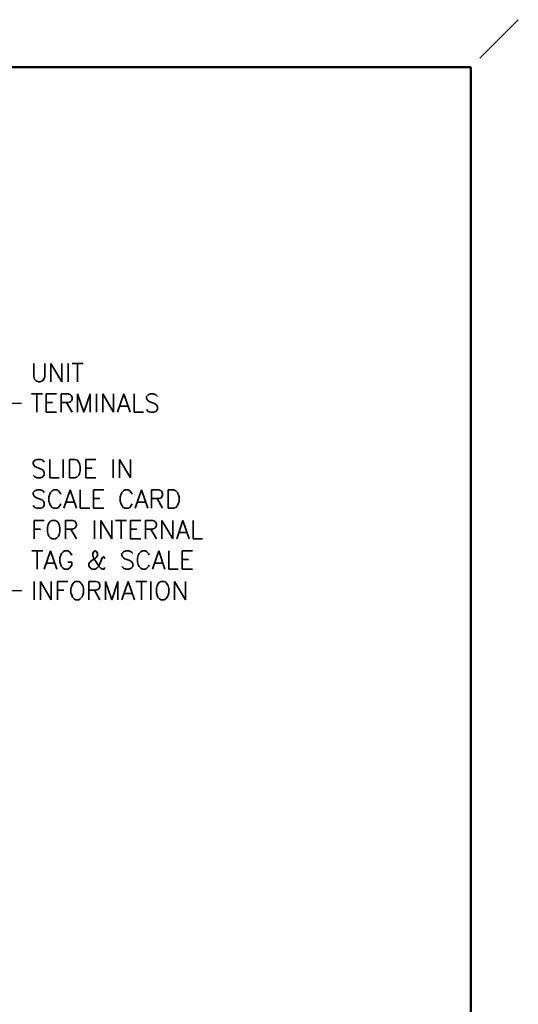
# Model space of a CAD drawing. Extents: x 0 to 391, y 0 to 275.
# Tile 13 of 13: x 323 to 391, y 140 to 275. Entities that reach past the tile are written whole.
import ezdxf

# ---------------------------------------------------------------- set-up
doc = ezdxf.new("R2010")
doc.units = 0
doc.header["$LTSCALE"] = 0.5
doc.header["$MEASUREMENT"] = 0
doc.layers.get('Defpoints').update_dxf_attribs({"color": 104, "lineweight": 0})
doc.layers.add('FORMAT', color=7, linetype='Continuous')
doc.layers.add('TEXT', color=5, linetype='Continuous')
doc.styles.add('ROMANS', font='romans', dxfattribs={"height": 2.5})
doc.dimstyles.new('DIMS', dxfattribs={"dimtxt": 2.5, "dimasz": 2.5, "dimexe": 1.25, "dimexo": 2, "dimgap": 1.25, "dimtad": 1, "dimdec": 4, "dimzin": 0, "dimdsep": 46, "dimtxsty": 'ROMANS', "dimcen": 2.5, "dimadec": 0, "dimazin": 0, "dimtfac": 1, "dimtdec": 4, "dimtmove": 0, "dimatfit": 3, "dimfxl": 0, "dimtolj": 1, "dimtzin": 0, "dimarcsym": 0})

# ---------------------------------------------------------------- blocks, each defined once
blk = doc.blocks.new('FORMAT A3 FIXED')
at = {"layer": 'Defpoints'}
blk.add_line((385.94, 269.66), (391.22, 274.94), dxfattribs=at)
at = {"layer": 'FORMAT', "color": 1, "lineweight": 50}
for p in [(6.5, 268.44), (384.72, 6.5)]:
    blk.add_line(p, (384.72, 268.44), dxfattribs=at)

msp = doc.modelspace()

# ---------------------------------------------------------------- block references
at = {"color": 0}
msp.add_blockref('FORMAT A3 FIXED', (0, 0), dxfattribs=at)

# ---------------------------------------------------------------- texts
at = {"layer": 'TEXT', "char_height": 2.5, "attachment_point": 7, "style": 'ROMANS'}
for s, insert, width in [('{UNIT\\PTERMINALS}', (324.55, 221.29), 66.3931), ('{SLIDE IN \\PSCALE CARD\\PFOR INTERNAL \\PTAG & SCALE\\PINFORMATION}', (324.6, 195.67), 50)]:
    msp.add_mtext(s, dxfattribs=dict(at, insert=insert, width=width))

# ---------------------------------------------------------------- leaders
at = {"layer": 'TEXT', "annotation_type": 0, "has_hookline": 1, "hookline_direction": 0}
for points, text_width in [([(312.99, 222.54), (323.3, 222.54)], 19.16), ([(316.45, 196.92), (323.35, 196.92)], 26.19)]:
    msp.add_leader(points, dimstyle='DIMS', override={"dimtad": 0, "dimdec": 2, "dimlfac": 2, "dimdsep": 0, "dimtdec": 2, "dimtmove": 2}, dxfattribs=dict(at, text_width=text_width))

doc.saveas('drawing.dxf')
